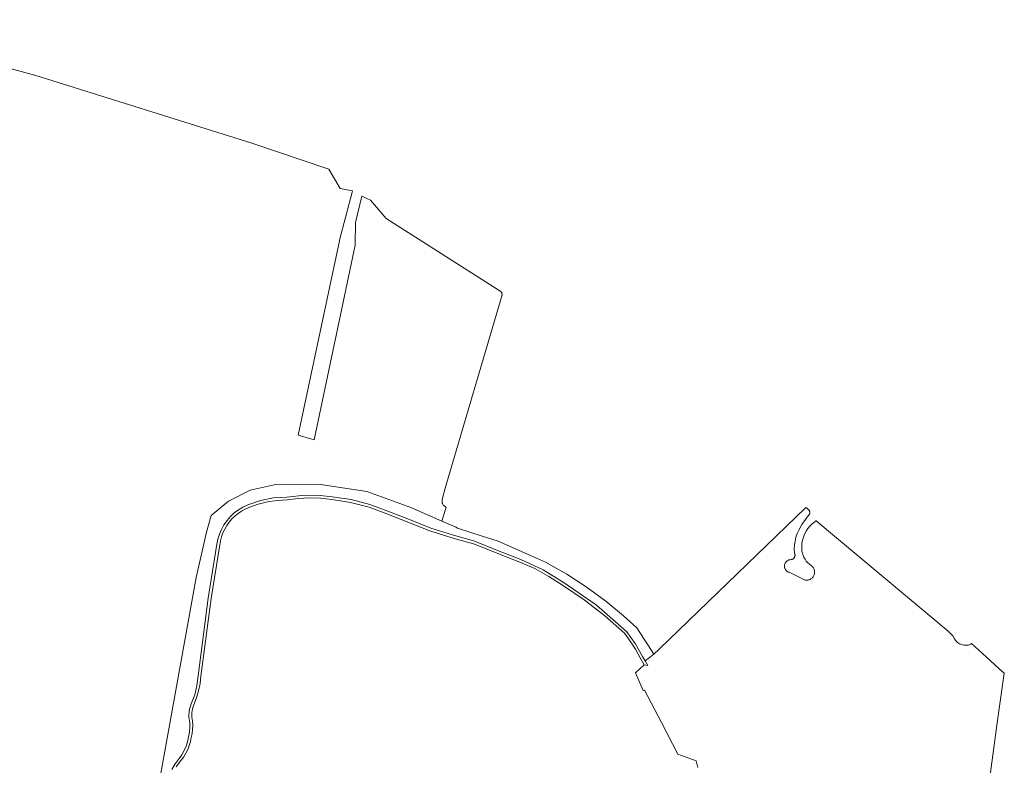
# Model space of a CAD drawing. Header units: metres. Extents: x 125158 to 132124, y 450612 to 454469.
# Tile 56 of 173: x 126185 to 126481, y 451928 to 452153. Entities that reach past the tile are written whole.
import ezdxf

# ---------------------------------------------------------------- set-up
doc = ezdxf.new("R2010")
doc.units = ezdxf.units.M
for name, color, linetype, lineweight in [('B-XX-OG-TERREIN_CULTUURSCHEIDING-GV', 8, 'Continuous', 18), ('B-XX-OG-WATER-GV', 8, 'Continuous', 18), ('B-XX-OG-WATER_SLOOT-GV', 8, 'Continuous', 18)]:
    doc.layers.add(name, color=color, linetype=linetype, lineweight=lineweight)

msp = doc.modelspace()

# ---------------------------------------------------------------- linework, layer by layer
at = {"layer": 'B-XX-OG-TERREIN_CULTUURSCHEIDING-GV'}
for points in [[(126225.99, 451919.1), (126237.84, 451984.89), (126240.95, 451998.5), (126242.32, 452003.52), (126247.6, 452007.85), (126254.1, 452011.2), (126261.32, 452012.83), (126275.32, 452012.9), (126289.29, 452010.79), (126302.54, 452006), (126311.9, 452001.85), (126313.22, 452006.1), (126313.05, 452006.16), (126312.89, 452006.24), (126312.74, 452006.33), (126312.6, 452006.44), (126312.46, 452006.56), (126312.34, 452006.69), (126312.24, 452006.84), (126312.15, 452007), (126312.08, 452007.16), (126312.02, 452007.33), (126311.98, 452007.5), (126311.95, 452007.68), (126311.95, 452007.86), (126311.96, 452008.04), (126311.99, 452008.22), (126312.03, 452008.35), (126312.91, 452011.78), (126330.05, 452070.08), (126330.05, 452070.28), (126330.03, 452070.42), (126330, 452070.56), (126329.95, 452070.69), (126329.89, 452070.82), (126329.82, 452070.95), (126329.71, 452071.09), (126295.11, 452093.09), (126290.39, 452098.67), (126287.77, 452099.8), (126285.89, 452091.88), (126285.77, 452085.41), (126285.77, 452085.11), (126273.46, 452026.37), (126268.57, 452027.83), (126281, 452086.43), (126281.05, 452086.62), (126284.88, 452101.04), (126284.99, 452101.46), (126281.2, 452102.14), (126277.85, 452107.96), (126254.35, 452115.98), (126189.46, 452136.21), (126127.84, 452153.06)], [(126230.46, 451927.01), (126231.49, 451928.73), (126232.69, 451930.26), (126233.54, 451931.44), (126234.24, 451932.68), (126234.81, 451933.99), (126235.22, 451935.35), (126235.5, 451936.8), (126235.81, 451938.28), (126235.94, 451939.73), (126235.9, 451941.18), (126235.68, 451942.71), (126235.66, 451943.57), (126235.72, 451944.41), (126235.86, 451945.25), (126236.09, 451946.06), (126236.38, 451946.8), (126237.39, 451949.53), (126238.06, 451952.32), (126238.4, 451955.22), (126241.49, 451978.63), (126244.11, 451994.88), (126244.4, 451996.4), (126244.85, 451997.92), (126245.47, 451999.38), (126246.23, 452000.77), (126247.14, 452002.07), (126248.17, 452003.27), (126249.33, 452004.35), (126250.6, 452005.3), (126251.95, 452006.12), (126253.39, 452006.79), (126257.23, 452008.07), (126261.2, 452008.85), (126265.16, 452009.11), (126269.68, 452009.63), (126274.28, 452009.67), (126278.85, 452009.24), (126284.58, 452008.34), (126290.2, 452006.86), (126295.61, 452004.85), (126302.15, 452002.33), (126308.59, 451999.7), (126315.1, 451997.7), (126321.7, 451995.79), (126328.72, 451993.03), (126335.74, 451990.29), (126342.46, 451987.15), (126348.73, 451983.23), (126358.52, 451976.49), (126367.54, 451968.62), (126370.19, 451964.92), (126372.39, 451961.06), (126373.15, 451959.79), (126375.8, 451961.72), (126375.14, 451962.84), (126370.71, 451969.68), (126366.63, 451973.3), (126361.34, 451977.76), (126355.38, 451982.09), (126349.59, 451985.9), (126343.13, 451989.49), (126338.6, 451991.48), (126328.84, 451995.8), (126324.05, 451997.32), (126316.63, 451999.76), (126316.09, 452000), (126311.9, 452001.85), (126302.54, 452006), (126289.29, 452010.79), (126275.32, 452012.9), (126261.32, 452012.83), (126254.1, 452011.2), (126247.6, 452007.85), (126242.32, 452003.52), (126240.95, 451998.5), (126237.84, 451984.89), (126225.99, 451919.1)], [(126474.16, 451902.9), (126479.3, 451941.02), (126481.45, 451956.06), (126479.83, 451957.42), (126475.97, 451960.93), (126471.55, 451964.96), (126471.32, 451964.81), (126471.07, 451964.68), (126470.82, 451964.58), (126470.55, 451964.5), (126470.28, 451964.44), (126470.01, 451964.42), (126469.73, 451964.42), (126469.45, 451964.44), (126469.23, 451964.49), (126468.92, 451964.54), (126468.57, 451964.63), (126468.23, 451964.75), (126467.91, 451964.91), (126467.6, 451965.09), (126467.31, 451965.31), (126467.05, 451965.56), (126466.8, 451965.83), (126466.59, 451966.12), (126466.43, 451966.39), (126465.89, 451967.24), (126465.27, 451967.99), (126464.55, 451968.68), (126424.76, 452001.97), (126424.65, 452001.98), (126424.55, 452001.94), (126424.39, 452001.74), (126423.53, 452001.04), (126422.85, 452000.35), (126422.24, 451999.6), (126421.71, 451998.79), (126421.26, 451997.93), (126420.91, 451997.03), (126420.64, 451996.1), (126420.46, 451995.15), (126420.39, 451994.17), (126420.38, 451993.5), (126420.44, 451992.84), (126420.57, 451992.19), (126420.77, 451991.55), (126421.04, 451990.95), (126421.37, 451990.37), (126421.75, 451989.83), (126422.19, 451989.33), (126422.68, 451988.88), (126423.25, 451988.46), (126423.42, 451988.33), (126423.59, 451988.17), (126423.75, 451987.98), (126423.89, 451987.79), (126424.01, 451987.58), (126424.1, 451987.36), (126424.18, 451987.13), (126424.23, 451986.9), (126424.26, 451986.66), (126424.26, 451986.42), (126424.24, 451986.18), (126424.2, 451985.94), (126424.14, 451985.71), (126424.05, 451985.49), (126423.94, 451985.27), (126423.81, 451985.07), (126423.66, 451984.88), (126423.49, 451984.71), (126423.31, 451984.56), (126423.11, 451984.42), (126422.9, 451984.3), (126422.68, 451984.21), (126422.45, 451984.14), (126422.22, 451984.09), (126421.98, 451984.06), (126421.74, 451984.06), (126421.41, 451984.09), (126416.55, 451986.44), (126416.32, 451986.52), (126416.14, 451986.61), (126415.98, 451986.72), (126415.83, 451986.84), (126415.69, 451986.98), (126415.56, 451987.13), (126415.45, 451987.29), (126415.36, 451987.46), (126415.29, 451987.64), (126415.23, 451987.83), (126415.19, 451988.02), (126415.17, 451988.22), (126415.18, 451988.41), (126415.2, 451988.61), (126415.24, 451988.8), (126415.3, 451988.99), (126415.38, 451989.16), (126415.47, 451989.34), (126415.58, 451989.5), (126415.71, 451989.64), (126415.85, 451989.78), (126416.01, 451989.9), (126416.17, 451990), (126416.35, 451990.09), (126416.53, 451990.16), (126416.72, 451990.21), (126416.91, 451990.24), (126417.15, 451990.25), (126417.28, 451990.26), (126417.42, 451990.31), (126417.55, 451990.36), (126417.68, 451990.43), (126417.8, 451990.51), (126417.91, 451990.6), (126418.01, 451990.71), (126418.1, 451990.82), (126418.17, 451990.94), (126418.24, 451991.07), (126418.29, 451991.2), (126418.33, 451991.34), (126418.35, 451991.48), (126418.36, 451991.63), (126418.36, 451991.77), (126418.34, 451991.91), (126418.3, 451992.05), (126418.21, 451992.31), (126418.14, 451993.54), (126418.19, 451994.7), (126418.36, 451995.86), (126418.64, 451996.99), (126419.03, 451998.09), (126419.52, 451999.13), (126420.42, 452000.81), (126421.49, 452002.4), (126422.67, 452003.84), (126422.74, 452004.01), (126422.78, 452004.14), (126422.8, 452004.27), (126422.81, 452004.4), (126422.81, 452004.54), (126422.8, 452004.67), (126422.77, 452004.8), (126422.73, 452004.93), (126422.67, 452005.05), (126422.61, 452005.17), (126422.5, 452005.32), (126421.66, 452005.97), (126377.43, 451963.25), (126375.8, 451961.72), (126373.15, 451959.79), (126374, 451958.36), (126372.93, 451958.52), (126370.32, 451956.08), (126372.61, 451950.77), (126373.01, 451950.94), (126378.09, 451941.14), (126383.01, 451931.63), (126388.6, 451929.62), (126389.07, 451927.59)]]:
    msp.add_lwpolyline(points, dxfattribs=at)
at = {"layer": 'B-XX-OG-WATER-GV'}
msp.add_lwpolyline([(126389.07, 451927.59), (126388.6, 451929.62), (126383.01, 451931.63), (126378.09, 451941.14), (126373.01, 451950.94), (126372.61, 451950.77), (126370.32, 451956.08), (126372.93, 451958.52), (126371.67, 451960.64), (126370.26, 451963.22), (126368.67, 451965.7), (126366.91, 451968.06), (126361.07, 451973.35), (126354.85, 451978.18), (126348.27, 451982.53), (126344.18, 451985.21), (126339.88, 451987.54), (126335.41, 451989.52), (126330.75, 451991.34), (126326.09, 451993.16), (126321.43, 451995), (126317.05, 451996.26), (126312.67, 451997.56), (126308.31, 451998.91), (126304, 452000.68), (126299.67, 452002.4), (126295.32, 452004.07), (126289.95, 452006.07), (126284.4, 452007.52), (126278.74, 452008.41), (126275.37, 452008.78), (126271.99, 452008.87), (126268.6, 452008.71), (126265.24, 452008.28), (126262.29, 452008.13), (126259.36, 452007.7), (126256.49, 452006.99), (126253.7, 452006.02), (126252.57, 452005.5), (126251.48, 452004.88), (126250.46, 452004.18), (126249.49, 452003.38), (126248.61, 452002.51), (126247.8, 452001.55), (126247.08, 452000.54), (126246.45, 451999.46), (126245.91, 451998.33), (126245.48, 451997.16), (126245.15, 451995.96), (126244.93, 451994.73), (126242.32, 451978.51), (126239.23, 451955.12), (126239, 451952.9), (126238.58, 451950.72), (126237.96, 451948.58), (126237.16, 451946.5), (126236.92, 451945.91), (126236.74, 451945.31), (126236.6, 451944.69), (126236.52, 451944.06), (126236.49, 451943.42), (126236.51, 451942.79), (126236.71, 451941.56), (126236.79, 451940.32), (126236.75, 451939.08), (126236.59, 451937.85), (126236.32, 451936.63), (126236.09, 451935.39), (126235.76, 451934.17), (126235.31, 451932.99), (126234.76, 451931.86), (126234.1, 451930.78), (126233.36, 451929.76), (126232.55, 451928.78), (126231.83, 451927.73)], dxfattribs=at)
at = {"layer": 'B-XX-OG-WATER_SLOOT-GV'}
msp.add_lwpolyline([(126231.83, 451927.73), (126232.55, 451928.78), (126233.36, 451929.76), (126234.1, 451930.78), (126234.76, 451931.86), (126235.31, 451932.99), (126235.76, 451934.17), (126236.09, 451935.39), (126236.32, 451936.63), (126236.59, 451937.85), (126236.75, 451939.08), (126236.79, 451940.32), (126236.71, 451941.56), (126236.51, 451942.79), (126236.49, 451943.42), (126236.52, 451944.06), (126236.6, 451944.69), (126236.74, 451945.31), (126236.92, 451945.91), (126237.16, 451946.5), (126237.96, 451948.58), (126238.58, 451950.72), (126239, 451952.9), (126239.23, 451955.12), (126242.32, 451978.51), (126244.93, 451994.73), (126245.15, 451995.96), (126245.48, 451997.16), (126245.91, 451998.33), (126246.45, 451999.46), (126247.08, 452000.54), (126247.8, 452001.55), (126248.61, 452002.51), (126249.49, 452003.38), (126250.46, 452004.18), (126251.48, 452004.88), (126252.57, 452005.5), (126253.7, 452006.02), (126256.49, 452006.99), (126259.36, 452007.7), (126262.29, 452008.13), (126265.24, 452008.28), (126268.6, 452008.71), (126271.99, 452008.87), (126275.37, 452008.78), (126278.74, 452008.41), (126284.4, 452007.52), (126289.95, 452006.07), (126295.32, 452004.07), (126299.67, 452002.4), (126304, 452000.68), (126308.31, 451998.91), (126312.67, 451997.56), (126317.05, 451996.26), (126321.43, 451995), (126326.09, 451993.16), (126330.75, 451991.34), (126335.41, 451989.52), (126339.88, 451987.54), (126344.18, 451985.21), (126348.27, 451982.53), (126354.85, 451978.18), (126361.07, 451973.35), (126366.91, 451968.06), (126368.67, 451965.7), (126370.26, 451963.22), (126371.67, 451960.64), (126372.93, 451958.52), (126374, 451958.36), (126373.15, 451959.79), (126372.39, 451961.06), (126370.19, 451964.92), (126367.54, 451968.62), (126358.52, 451976.49), (126348.73, 451983.23), (126342.46, 451987.15), (126335.74, 451990.29), (126328.72, 451993.03), (126321.7, 451995.79), (126315.1, 451997.7), (126308.59, 451999.7), (126302.15, 452002.33), (126295.61, 452004.85), (126290.2, 452006.86), (126284.58, 452008.34), (126278.85, 452009.24), (126274.28, 452009.67), (126269.68, 452009.63), (126265.16, 452009.11), (126261.2, 452008.85), (126257.23, 452008.07), (126253.39, 452006.79), (126251.95, 452006.12), (126250.6, 452005.3), (126249.33, 452004.35), (126248.17, 452003.27), (126247.14, 452002.07), (126246.23, 452000.77), (126245.47, 451999.38), (126244.85, 451997.92), (126244.4, 451996.4), (126244.11, 451994.88), (126241.49, 451978.63), (126238.4, 451955.22), (126238.06, 451952.32), (126237.39, 451949.53), (126236.38, 451946.8), (126236.09, 451946.06), (126235.86, 451945.25), (126235.72, 451944.41), (126235.66, 451943.57), (126235.68, 451942.71), (126235.9, 451941.18), (126235.94, 451939.73), (126235.81, 451938.28), (126235.5, 451936.8), (126235.22, 451935.35), (126234.81, 451933.99), (126234.24, 451932.68), (126233.54, 451931.44), (126232.69, 451930.26), (126231.49, 451928.73), (126230.46, 451927.01)], dxfattribs=at)

doc.saveas('drawing.dxf')
